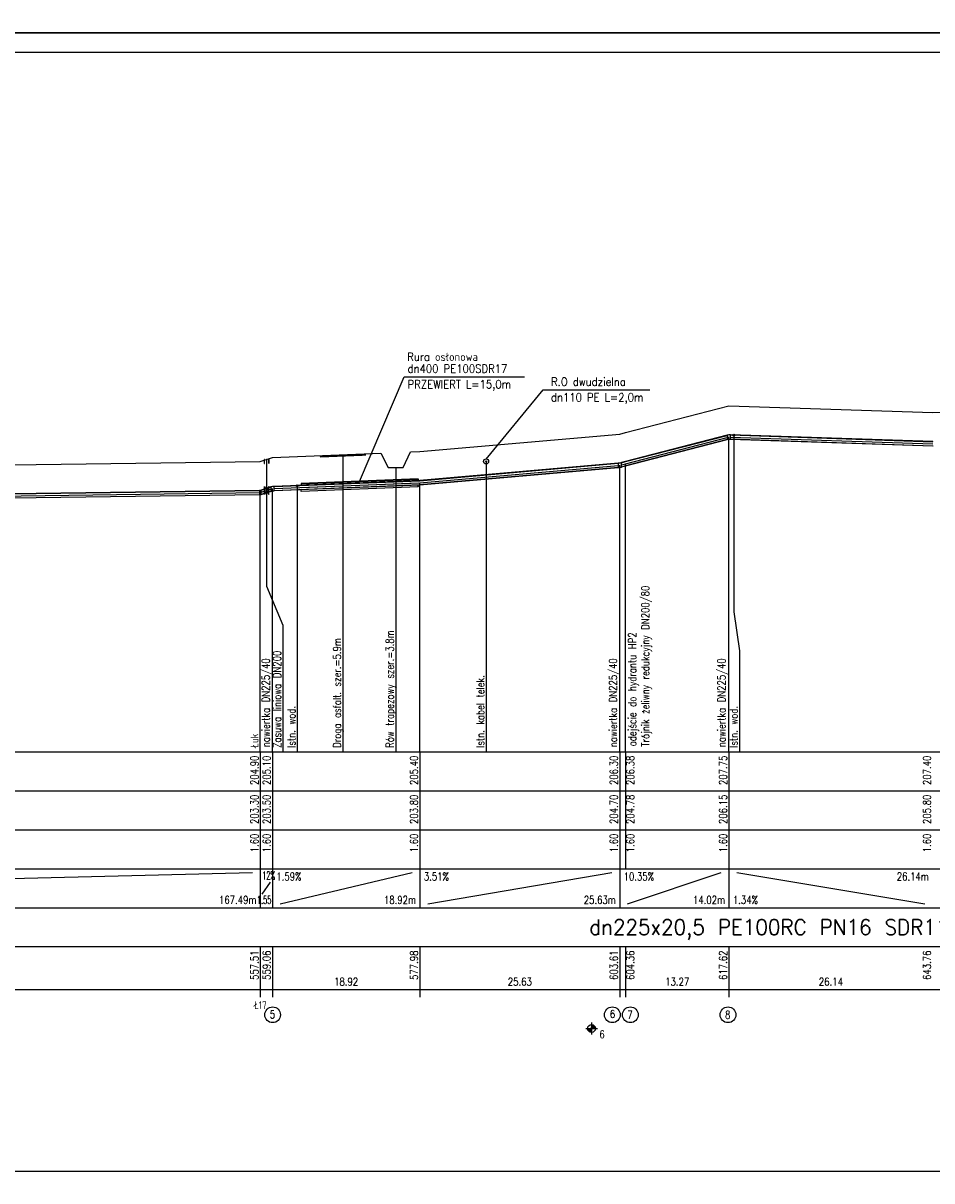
# Model space of a CAD drawing. Extents: x 122 to 1445, y -293 to 2085.
# Tile 29 of 38: x 533 to 766, y 1491 to 1788. Entities that reach past the tile are written whole.
import ezdxf
from ezdxf.enums import TextEntityAlignment as Align

# ---------------------------------------------------------------- set-up
doc = ezdxf.new("R2010")
doc.units = 0
doc.header["$LTSCALE"] = 0.2
doc.header["$MEASUREMENT"] = 0
doc.layers.get('0').update_dxf_attribs({"color": 8, "linetype": 'CONTINUOUS'})
for name, color, linetype in [('Armatura', 7, 'CONTINUOUS'), ('Liczby', 7, 'CONTINUOUS'), ('Linie_odn', 7, 'CONTINUOUS'), ('Linie_opisowe', 7, 'CONTINUOUS'), ('Linie_tabeli', 7, 'CONTINUOUS'), ('Odcinki', 7, 'CONTINUOUS'), ('Opis_Arm', 7, 'CONTINUOUS'), ('Opis_PZ', 7, 'CONTINUOUS'), ('Opis_uzbr_n', 7, 'CONTINUOUS'), ('Opis_uzbr_p', 7, 'CONTINUOUS'), ('Osie', 7, 'CONTINUOUS'), ('Rury_ochr', 7, 'CONTINUOUS'), ('Teksty', 7, 'CONTINUOUS'), ('Teren_istn', 3, 'CONTINUOUS'), ('Uzbr_nadz', 7, 'CONTINUOUS'), ('Uzbr_podz', 7, 'CONTINUOUS'), ('warstwa_nr_0', 8, 'CONTINUOUS'), ('Wezly', 7, 'CONTINUOUS')]:
    doc.layers.add(name, color=color, linetype=linetype)
doc.styles.add('S', font='simplex.shx', dxfattribs={"width": 0.9, "height": 2.1})
doc.styles.get("Standard").update_dxf_attribs({"font": 'txt.shx'})

msp = doc.modelspace()

# ---------------------------------------------------------------- linework, layer by layer
msp.add_circle((651.82347, 1675.83399), 0.64683)
at = {"layer": 'Armatura'}
msp.add_lwpolyline([(594.89047, 1676.30829, 0.05, 0.05, 0), (596.11267, 1676.30829, 0.05, 0.05, 0)], format="xyseb", dxfattribs=at)
for points in [[(594.89047, 1675.30829), (594.94597, 1675.30829), (594.94597, 1676.30829), (594.89047, 1676.30829)], [(595.44597, 1668.35829), (595.55717, 1668.35829), (595.55717, 1676.30829), (595.44597, 1676.30829)], [(596.05717, 1675.30829), (596.11267, 1675.30829), (596.11267, 1676.30829), (596.05717, 1676.30829)], [(594.94597, 1667.35829), (594.94597, 1669.35829), (596.05717, 1667.35829), (596.05717, 1669.35829)]]:
    msp.add_lwpolyline(points, close=True, dxfattribs=at)
at = {"layer": 'Liczby'}
for p, q in [((677.37767, 1530.34299), (680.37767, 1530.34299)), ((677.88007, 1530.27319), (679.87527, 1530.41279)), ((677.88737, 1530.20379), (679.86797, 1530.48219)), ((677.89957, 1530.13509), (679.85577, 1530.55089)), ((677.91637, 1530.06739), (679.83897, 1530.61859)), ((677.93797, 1530.00099), (679.81737, 1530.68499)), ((677.96417, 1529.93629), (679.79117, 1530.74969)), ((677.99477, 1529.87349), (679.76057, 1530.81249)), ((678.02967, 1529.81309), (679.72567, 1530.87289)), ((678.06867, 1529.75519), (679.68667, 1530.93079)), ((678.11167, 1529.70019), (679.64367, 1530.98579)), ((678.15837, 1529.64829), (679.59697, 1531.03769)), ((678.20857, 1529.59989), (679.54677, 1531.08609)), ((678.26197, 1529.55499), (679.49337, 1531.13099)), ((678.31847, 1529.51399), (679.43687, 1531.17199)), ((678.37767, 1529.47699), (679.37767, 1531.20899)), ((678.43927, 1529.44419), (679.31607, 1531.24179)), ((678.50307, 1529.41579), (679.25227, 1531.27019)), ((678.56867, 1529.39189), (679.18667, 1531.29409)), ((678.63577, 1529.37269), (679.11957, 1531.31329)), ((678.70407, 1529.35819), (679.05127, 1531.32779)), ((678.77317, 1529.34849), (678.98217, 1531.33749)), ((678.84277, 1529.34359), (678.91257, 1531.34239)), ((678.87767, 1531.84299), (678.87767, 1528.84299))]:
    msp.add_line(p, q, dxfattribs=at)
msp.add_circle((678.87767, 1530.34299), 1, dxfattribs=at)
at = {"layer": 'Linie_opisowe'}
for p, q in [((615.08647, 1677.55999), (615.08647, 1601.34299)), ((651.82347, 1675.83399), (651.82347, 1601.34299)), ((628.62647, 1674.25649), (628.62647, 1601.34299)), ((603.38927, 1669.59599), (603.38927, 1601.34299))]:
    msp.add_line(p, q, dxfattribs=at)
for points in [[(715.38937, 1682.55049), (715.38937, 1637.26299), (716.82647, 1627.26299), (716.82647, 1601.34299)], [(595.50157, 1668.35829), (595.50157, 1643.7861), (599.70647, 1633.7861), (599.70647, 1601.34299)]]:
    msp.add_lwpolyline(points, dxfattribs=at)
at = {"layer": 'Linie_tabeli'}
for p, q in [((256.11837, 1601.34299), (1073.89147, 1601.34299)), ((593.90157, 1601.34299), (593.90157, 1571.34299)), ((597.00647, 1601.34299), (597.00647, 1571.34299)), ((634.84197, 1601.34299), (634.84197, 1571.34299)), ((686.09407, 1601.34299), (686.09407, 1571.34299)), ((687.59297, 1601.34299), (687.59297, 1571.34299)), ((714.12647, 1601.34299), (714.12647, 1571.34299)), ((258.91837, 1591.34299), (1073.89147, 1591.34299)), ((258.91837, 1581.34299), (1073.89147, 1581.34299)), ((258.91837, 1571.34299), (1073.89147, 1571.34299)), ((593.90157, 1571.34299), (593.90157, 1561.34299)), ((597.00647, 1571.34299), (597.00647, 1561.34299)), ((634.84197, 1571.34299), (634.84197, 1561.34299)), ((686.09407, 1571.34299), (686.09407, 1561.34299)), ((714.12647, 1571.34299), (714.12647, 1561.34299)), ((260.91837, 1562.34299), (591.90157, 1570.34299)), ((599.00647, 1562.34299), (632.84197, 1570.34299)), ((636.84197, 1562.34299), (684.09407, 1570.34299)), ((688.09407, 1562.34299), (712.12647, 1570.34299)), ((716.12647, 1570.34299), (764.39987, 1562.34299)), ((594.40157, 1564.84299), (596.50647, 1567.84299)), ((258.91837, 1561.34299), (1073.89147, 1561.34299)), ((258.91837, 1551.34299), (1073.89147, 1551.34299)), ((593.90157, 1551.34299), (593.90157, 1538.34299)), ((597.00647, 1551.34299), (597.00647, 1538.34299)), ((634.84197, 1551.34299), (634.84197, 1538.34299)), ((686.09407, 1551.34299), (686.09407, 1538.34299)), ((687.59297, 1551.34299), (687.59297, 1538.34299)), ((714.12647, 1551.34299), (714.12647, 1538.34299)), ((258.91837, 1540.34299), (1073.89147, 1540.34299))]:
    msp.add_line(p, q, dxfattribs=at)
msp.add_lwpolyline([(146.68012, 1493.76042), (1216.59527, 1493.76042), (1216.59527, 1780.76042), (146.68012, 1780.76042)], close=True, dxfattribs=at)
for points in [[(714.12647, 1601.34299), (714.12647, 1682.09299)], [(687.59297, 1601.34299), (687.59297, 1675.23069)], [(686.09407, 1601.34299), (686.09407, 1674.84299)], [(634.84197, 1601.34299), (634.84197, 1670.34299)], [(593.90157, 1601.34299), (593.90157, 1667.84299)], [(597.00647, 1601.34299), (597.00647, 1668.84299)]]:
    msp.add_lwpolyline(points, dxfattribs=at)
for centre in [(597.05126, 1533.86811), (684.20795, 1533.86811), (688.83098, 1533.86811), (713.88231, 1533.86811)]:
    msp.add_circle(centre, 2.02278, dxfattribs=at)
at = {"layer": 'Odcinki'}
for points in [[(687.59297, 1675.76639), (713.69787, 1682.51789), (713.69787, 1682.54469), (687.59297, 1675.79319)], [(687.59297, 1674.69489), (713.69787, 1681.44639), (713.69787, 1681.41969), (687.59297, 1674.66819)], [(714.55507, 1682.61439), (766.39987, 1680.87869), (766.39987, 1680.90549), (714.55507, 1682.64119)], [(714.55507, 1681.54289), (766.39987, 1679.80729), (766.39987, 1679.78049), (714.55507, 1681.51619)], [(634.84197, 1670.87869), (685.66557, 1675.34109), (685.66557, 1675.36789), (634.84197, 1670.90549)], [(686.52267, 1675.48959), (687.59297, 1675.76639), (687.59297, 1675.79319), (686.52267, 1675.51629)], [(634.84197, 1669.80729), (685.66557, 1674.26969), (685.66557, 1674.24289), (634.84197, 1669.78049)], [(686.52267, 1674.41809), (687.59297, 1674.69489), (687.59297, 1674.66819), (686.52267, 1674.39129)], [(594.11587, 1668.44769), (596.57787, 1669.24069), (596.57787, 1669.26749), (594.11587, 1668.47449)], [(597.43507, 1669.39569), (634.84197, 1670.87869), (634.84197, 1670.90549), (597.43507, 1669.42249)], [(597.43507, 1668.32429), (634.84197, 1669.80729), (634.84197, 1669.78049), (597.43507, 1668.29749)], [(357.92117, 1665.20869), (593.68727, 1668.37579), (593.68727, 1668.40259), (357.92117, 1665.23549)], [(357.92117, 1664.13719), (593.68727, 1667.30439), (593.68727, 1667.27759), (357.92117, 1664.11049)], [(594.11587, 1667.37629), (596.57787, 1668.16929), (596.57787, 1668.14249), (594.11587, 1667.34949)]]:
    msp.add_lwpolyline(points, close=True, dxfattribs=at)
at = {"layer": 'Osie'}
for p, q in [((687.59297, 1675.23069), (713.69787, 1681.98219)), ((714.55507, 1682.07869), (766.39987, 1680.34299)), ((686.52267, 1674.95379), (687.59297, 1675.23069)), ((634.84197, 1670.34299), (685.66557, 1674.80539)), ((597.43507, 1668.85999), (634.84197, 1670.34299)), ((604.36647, 1669.13479), (634.36647, 1670.32409)), ((357.92117, 1664.67299), (593.68727, 1667.84009)), ((594.11587, 1667.91199), (596.57787, 1668.70499))]:
    msp.add_line(p, q, dxfattribs=at)
at = {"layer": 'Rury_ochr'}
for p, q in [((604.36647, 1670.08719), (604.36647, 1669.69729)), ((634.36647, 1671.27649), (634.36647, 1670.88659)), ((634.36647, 1669.37179), (634.36647, 1669.76159)), ((604.36647, 1668.18239), (604.36647, 1668.57229))]:
    msp.add_line(p, q, dxfattribs=at)
for points in [[(604.36647, 1670.08719), (634.36647, 1671.27649), (634.36647, 1671.32409), (604.36647, 1670.13479)], [(604.36647, 1668.18239), (634.36647, 1669.37179), (634.36647, 1669.32409), (604.36647, 1668.13479)]]:
    msp.add_lwpolyline(points, close=True, dxfattribs=at)
at = {"layer": 'Teksty'}
for p, q in [((619.36647, 1670.68179), (630.83256, 1697.56043)), ((630.83256, 1697.56043), (661.66396, 1697.56043)), ((651.86595, 1676.42247), (666.46586, 1694.21881)), ((666.46586, 1694.21881), (693.83971, 1694.21881))]:
    msp.add_line(p, q, dxfattribs=at)
at = {"layer": 'Teren_istn'}
msp.add_lwpolyline([(258.91837, 1671.34299), (357.70687, 1672.67009), (593.90157, 1675.84299), (597.00647, 1676.84299), (624.78647, 1677.94429), (626.70647, 1674.25659), (630.54647, 1674.25659), (632.46647, 1678.24879), (634.84197, 1678.34299), (686.09407, 1682.84299), (687.59297, 1683.23069), (714.12647, 1690.09299), (766.39987, 1688.34299), (794.80697, 1689.59299), (811.40867, 1690.64299), (846.40227, 1692.34299), (895.53177, 1692.29299), (999.55427, 1695.34299), (1073.89147, 1698.34299)], dxfattribs=at)
at = {"layer": 'Uzbr_nadz'}
msp.add_lwpolyline([(609.16647, 1677.07509, 0.5, 0.5, 0), (621.00647, 1677.54449, 0.5, 0.5, 0)], format="xyseb", dxfattribs=at)
at = {"layer": 'Uzbr_podz'}
for centre, radius in [((715.38937, 1682.55049), 0.2362), ((715.38937, 1682.55049), 0.225), ((651.82347, 1675.83399), 0.125), ((603.38927, 1669.59599), 0.2362), ((603.38927, 1669.59599), 0.225)]:
    msp.add_circle(centre, radius, dxfattribs=at)
at = {"layer": 'warstwa_nr_0'}
for points in [[(121.68012, 1785.76042), (1151.52869, 1785.76042), (1151.52869, 2082.76042), (121.68012, 2082.76042)], [(121.68012, 1488.76042), (1221.37834, 1488.76042), (1221.37834, 1785.76042), (121.68012, 1785.76042)]]:
    msp.add_lwpolyline(points, close=True, dxfattribs=at)
at = {"layer": 'Wezly'}
for p, q in [((714.12647, 1682.65549), (713.69787, 1682.54469)), ((714.12647, 1682.62869), (713.69787, 1682.51789)), ((713.69787, 1682.54469), (713.69787, 1681.41969)), ((713.69787, 1681.44639), (714.12647, 1681.55729)), ((713.69787, 1681.41969), (714.12647, 1681.53049)), ((714.55507, 1682.64119), (714.12647, 1682.65549)), ((714.55507, 1682.61439), (714.12647, 1682.62869)), ((714.12647, 1681.55729), (714.55507, 1681.54289)), ((714.12647, 1681.53049), (714.55507, 1681.51619)), ((714.55507, 1681.51619), (714.55507, 1682.64119)), ((686.09407, 1675.40549), (685.66557, 1675.36789)), ((686.09407, 1675.37869), (685.66557, 1675.34109)), ((685.66557, 1675.36789), (685.66557, 1674.24289)), ((686.52267, 1675.51629), (686.09407, 1675.40549)), ((686.52267, 1675.48959), (686.09407, 1675.37869)), ((686.52267, 1674.39129), (686.52267, 1675.51629)), ((685.66557, 1674.26969), (686.09407, 1674.30729)), ((685.66557, 1674.24289), (686.09407, 1674.28049)), ((686.09407, 1674.30729), (686.52267, 1674.41809)), ((686.09407, 1674.28049), (686.52267, 1674.39129)), ((597.00647, 1669.40549), (596.57787, 1669.26749)), ((597.00647, 1669.37869), (596.57787, 1669.24069)), ((596.57787, 1669.26749), (596.57787, 1668.14249)), ((597.43507, 1669.42249), (597.00647, 1669.40549)), ((597.43507, 1669.39569), (597.00647, 1669.37869)), ((597.43507, 1668.29749), (597.43507, 1669.42249)), ((593.90157, 1668.40549), (593.68727, 1668.40259)), ((593.68727, 1668.40259), (593.68727, 1667.27759)), ((593.90157, 1668.37869), (593.68727, 1668.37579)), ((593.68727, 1667.30439), (593.90157, 1667.30729)), ((593.68727, 1667.27759), (593.90157, 1667.28049)), ((594.11587, 1668.47449), (593.90157, 1668.40549)), ((594.11587, 1668.44769), (593.90157, 1668.37869)), ((593.90157, 1667.30729), (594.11587, 1667.37629)), ((593.90157, 1667.28049), (594.11587, 1667.34949)), ((594.11587, 1667.34949), (594.11587, 1668.47449)), ((596.57787, 1668.16929), (597.00647, 1668.30729)), ((596.57787, 1668.14249), (597.00647, 1668.28049)), ((597.00647, 1668.30729), (597.43507, 1668.32429)), ((597.00647, 1668.28049), (597.43507, 1668.29749))]:
    msp.add_line(p, q, dxfattribs=at)

# ---------------------------------------------------------------- texts
at = {"layer": 'Liczby', "width": 0.8}
for s, p in [('204.90', (593.40157, 1600.34299)), ('205.10', (596.50647, 1600.34299)), ('205.40', (634.34197, 1600.34299)), ('206.30', (685.59407, 1600.34299)), ('206.38', (689.84297, 1600.34299)), ('207.75', (713.62647, 1600.34299)), ('207.40', (765.89987, 1600.34299)), ('203.30', (593.40157, 1590.34299)), ('203.50', (596.50647, 1590.34299)), ('203.80', (634.34197, 1590.34299)), ('204.70', (685.59407, 1590.34299)), ('204.78', (689.84297, 1590.34299)), ('206.15', (713.62647, 1590.34299)), ('205.80', (765.89987, 1590.34299)), ('1.60', (593.40157, 1580.34299)), ('1.60', (596.50647, 1580.34299)), ('1.60', (634.34197, 1580.34299)), ('1.60', (685.59407, 1580.34299)), ('1.60', (689.84297, 1580.34299)), ('1.60', (713.62647, 1580.34299)), ('1.60', (765.89987, 1580.34299)), ('557.51', (593.40157, 1550.34299)), ('559.06', (596.50647, 1550.34299)), ('577.98', (634.34197, 1550.34299)), ('603.61', (685.59407, 1550.34299)), ('604.36', (689.84297, 1550.34299)), ('617.62', (713.62647, 1550.34299)), ('643.76', (765.89987, 1550.34299))]:
    msp.add_text(s, height=2, rotation=90, dxfattribs=at).set_placement(p, align=Align.RIGHT)
at = {"layer": 'Liczby'}
for s, width, p in [('12%%%', 0.5, (594.37897, 1568.59024)), ('1.59%', 0.8, (598.00647, 1568.34299)), ('3.51%', 0.8, (635.84197, 1568.34299)), ('10.35%', 0.8, (687.09407, 1568.34299)), ('1.34%', 0.8, (715.12647, 1562.34299)), ('6', 0.8, (680.87767, 1527.84299))]:
    msp.add_text(s, height=2, dxfattribs=dict(at, width=width)).set_placement(p)
for s, width, p in [('26.14m', 0.8, (765.39987, 1568.34299)), ('167.49m', 0.8, (592.90157, 1562.34299)), ('1.55', 0.5, (596.72303, 1562.33742)), ('18.92m', 0.8, (633.84197, 1562.34299)), ('25.63m', 0.8, (685.09407, 1562.34299)), ('14.02m', 0.8, (713.12647, 1562.34299))]:
    msp.add_text(s, height=2, dxfattribs=dict(at, width=width)).set_placement(p, align=Align.RIGHT)
at = {"layer": 'Liczby', "width": 0.880734}
msp.add_text('dn225x20,5 PE100RC PN16 SDR11 L=2128.79m', height=4, dxfattribs=at).set_placement((678.28367, 1554.34299), (806.28367, 1554.34299), align=Align.FIT)
at = {"layer": 'Liczby', "width": 0.8}
for s, p in [('18.92', (615.92427, 1541.34299)), ('25.63', (660.46807, 1541.34299)), ('13.27', (700.85977, 1541.34299)), ('26.14', (740.26317, 1541.34299)), ('Ł17', (593.90157, 1535.34299)), ('5', (597.00647, 1532.94299)), ('6', (684.24555, 1533.08873)), ('7', (688.74754, 1532.85362)), ('8', (713.79888, 1532.85362))]:
    msp.add_text(s, height=2, dxfattribs=at).set_placement(p, align=Align.CENTER)
at = {"layer": 'Linie_odn', "style": 'S', "width": 0.9}
for s, p in [('Rura osłonowa', (631.58103, 1701.60557)), ('dn400 PE100SDR17', (631.67791, 1698.57169)), ('PRZEWIERT L=15,0m', (631.67791, 1694.57169)), ('R.O dwudzielna ', (668.46586, 1695.21881)), ('dn110 PE L=2,0m', (668.46586, 1691.21881))]:
    msp.add_text(s, height=2.1, dxfattribs=at).set_placement(p)
at = {"layer": 'Opis_Arm', "width": 0.8}
msp.add_text('Zasuwa liniowa DN200', height=2, rotation=90, dxfattribs=at).set_placement((599.20647, 1602.34299))
at = {"layer": 'Opis_PZ', "width": 0.8}
for s, p in [('Trójnik żeliwny redukcyjny DN200/80', (693.65794, 1602.63225)), ('odejście do hydrantu HP2', (690.30717, 1602.73803)), ('nawiertka DN225/40', (596.30733, 1602.50514)), ('nawiertka DN225/40', (685.39493, 1602.50514)), ('nawiertka DN225/40', (713.20583, 1602.50514)), ('Łuk', (593.40157, 1602.34299))]:
    msp.add_text(s, height=2, rotation=90, dxfattribs=at).set_placement(p)
at = {"layer": 'Opis_uzbr_n', "width": 0.8}
for s, p in [('Rów trapezowy szer.=3.8m', (628.12647, 1602.34299)), ('Droga asfalt. szer.=5.9m', (614.58647, 1602.34299))]:
    msp.add_text(s, height=2, rotation=90, dxfattribs=at).set_placement(p)
at = {"layer": 'Opis_uzbr_p', "width": 0.8}
for s, p in [('Istn. kabel telek.', (651.32347, 1602.34299)), ('Istn. wod. ', (602.88927, 1602.34299)), ('Istn. wod. ', (716.32647, 1602.34299))]:
    msp.add_text(s, height=2, rotation=90, dxfattribs=at).set_placement(p)

doc.saveas('drawing.dxf')
